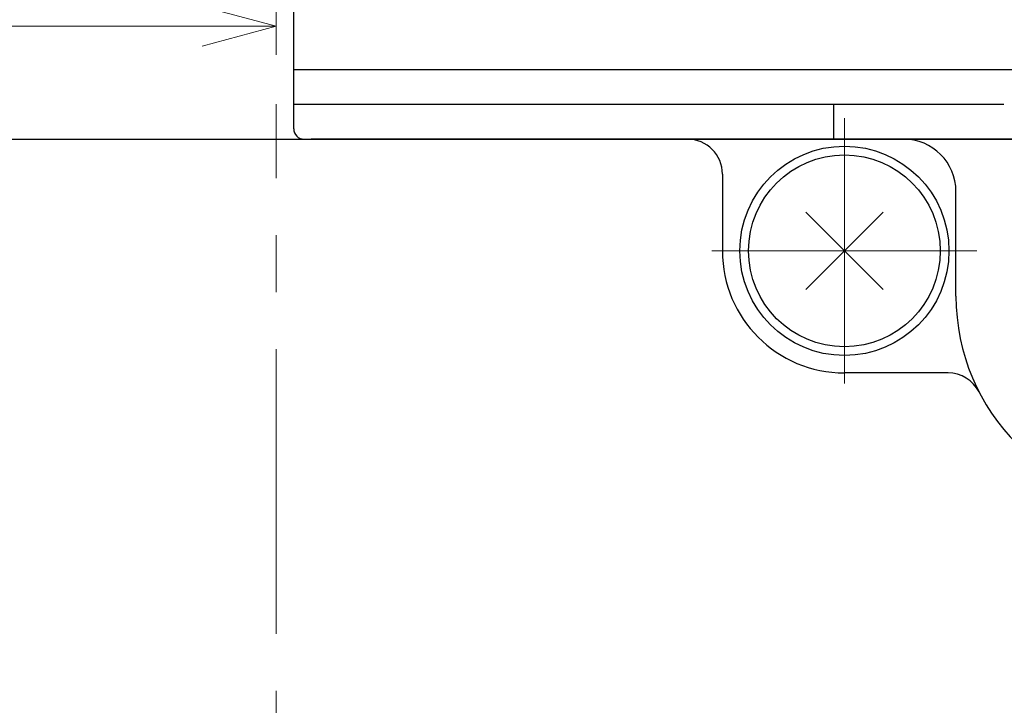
# Model space of a CAD drawing. Header units: millimetres. Extents: x 0 to 594, y 0 to 420.
# Tile 29 of 132: x 178 to 207, y 208 to 227. Entities that reach past the tile are written whole.
import ezdxf

# ---------------------------------------------------------------- set-up
doc = ezdxf.new("R2010")
doc.units = ezdxf.units.MM
doc.header["$LTSCALE"] = 0.257233
doc.linetypes.add('CENTER', pattern=[50.8, 31.75, -6.35, 6.35, -6.35])
doc.layers.add('NoLayerName_001', color=7, linetype='Continuous')
doc.layers.add('NoLayerName_004', color=7, linetype='Continuous')
doc.styles.get("Standard").update_dxf_attribs({"font": 'txt', "bigfont": 'extfont2'})
doc.dimstyles.get("Standard").update_dxf_attribs({"dimtxt": 2.5, "dimasz": 2.5, "dimexe": 1, "dimexo": 1, "dimtad": 1, "dimdec": 3, "dimzin": 0, "dimdsep": 46, "dimtxsty": 'Standard', "dimcen": 2.5, "dimadec": 3, "dimazin": 0, "dimtfac": 0.75, "dimtdec": 3, "dimtmove": 0, "dimatfit": 3, "dimfxl": 1, "dimarcsym": 0})

# ---------------------------------------------------------------- blocks, each defined once
blk = doc.blocks.new('_OPEN30')
at = {"color": 0, "linetype": 'ByBlock', "lineweight": -2}
for p, q in [((-1, 0.267949), (0, 0)), ((0, 0), (-1, -0.267949)), ((0, 0), (-1, 0))]:
    blk.add_line(p, q, dxfattribs=at)
blk = doc.blocks.new('*D65')
at = {"layer": 'Defpoints', "color": 0}
for p in [(173.183, 232.952), (173.183, 227.188), (185.683, 224.957)]:
    blk.add_point(p, dxfattribs=at)
at = {"layer": 'NoLayerName_001', "color": 0, "linetype": 'Continuous', "lineweight": 13}
for p, q in [((173.183, 231.537), (173.183, 225.774)), ((185.683, 226.372), (185.683, 228.603)), ((183.562, 227.188), (175.304, 227.188))]:
    blk.add_line(p, q, dxfattribs=at)
at = {"layer": 'NoLayerName_001', "color": 0, "lineweight": 13, "xscale": 2.121340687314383, "yscale": 2.121340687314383, "zscale": 2.121340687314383, "rotation": 180}
blk.add_blockref('_OPEN30', (173.183, 227.188), dxfattribs=at)
at = {"layer": 'NoLayerName_001', "color": 0, "lineweight": 13, "xscale": 2.121340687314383, "yscale": 2.121340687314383, "zscale": 2.121340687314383}
blk.add_blockref('_OPEN30', (185.683, 227.188), dxfattribs=at)
at = {"layer": 'NoLayerName_001', "color": 0, "lineweight": 13, "insert": (179.433, 231.078), "char_height": 4.94979, "attachment_point": 5}
blk.add_mtext('\\W0.6000;12.5', dxfattribs=at)

msp = doc.modelspace()

# ---------------------------------------------------------------- linework, layer by layer
at = {"layer": 'NoLayerName_001', "color": 7, "linetype": 'Continuous', "lineweight": 25}
for p, q in [((186.1831, 224.2516), (186.1831, 234.4516)), ((186.1831, 225.9516), (207.5831, 225.9516)), ((186.1831, 224.9516), (206.5581, 224.9516)), ((201.6831, 223.9516), (201.6831, 224.9516)), ((203.6831, 223.9516), (210.3831, 223.9516)), ((198.4831, 222.9516), (198.4831, 220.7516)), ((205.1831, 219.4516), (205.1831, 222.4516)), ((200.872, 221.8627), (203.0943, 219.6404)), ((203.0943, 221.8627), (200.872, 219.6404)), ((204.9574, 217.2516), (201.9831, 217.2516))]:
    msp.add_line(p, q, dxfattribs=at)
at = {"layer": 'NoLayerName_001', "color": 2, "linetype": 'CENTER', "lineweight": 13}
for p, q in [((185.6831, 196.7016), (185.6831, 224.9574)), ((201.9831, 216.9516), (201.9831, 224.5516)), ((198.1831, 220.7516), (205.7831, 220.7516))]:
    msp.add_line(p, q, dxfattribs=at)
at = {"layer": 'NoLayerName_001', "color": 190, "linetype": 'Continuous', "lineweight": 25}
msp.add_line((167.6831, 223.9516), (203.6831, 223.9516), dxfattribs=at)
at = {"layer": 'NoLayerName_001', "color": 7, "linetype": 'Continuous', "lineweight": 25}
for radius in [3, 2.75]:
    msp.add_circle((201.9831, 220.7516), radius, dxfattribs=at)
for centre, radius, start, end in [((186.4831, 224.2516), 0.3, 180, 270), ((197.4831, 222.9516), 1, 0, 90), ((203.6831, 222.4516), 1.5, 0, 90), ((201.9831, 220.7516), 3.5, 180, 270), ((211.1831, 219.4516), 6, 180, 270), ((204.9574, 216.2516), 1, 27.20289, 90)]:
    msp.add_arc(centre, radius, start, end, dxfattribs=at)
at = {"layer": 'NoLayerName_004', "color": 7, "linetype": 'Continuous', "lineweight": 25}
msp.add_line((210.1831, 223.9508), (186.6831, 223.9512), dxfattribs=at)

# ---------------------------------------------------------------- dimensions: what is measured, and where the dimension line sits
at = {"layer": 'NoLayerName_001', "color": 3, "linetype": 'Continuous', "lineweight": 13}
dim = msp.add_linear_dim(base=(173.1831, 227.1884), p1=(185.6831, 224.9574), p2=(173.1831, 232.9516), angle=180, text='\\W0.6000;<>', dimstyle='Standard', override={"dimtxt": 4.949795, "dimasz": 2.121341, "dimexe": 1.414227, "dimexo": 1.414227, "dimgap": 1.414227, "dimzin": 8, "dimblk": 'OPEN30', "dimclrd": 0, "dimclre": 0, "dimclrt": 0, "dimtp": 0, "dimtm": 0, "dimlwd": 13, "dimlwe": 13}, dxfattribs=at)
dim.commit()
dim.dimension.update_dxf_attribs({"geometry": '*D65', "text_midpoint": (179.4331, 227.1884), "dimtype": 160})

doc.saveas('drawing.dxf')
